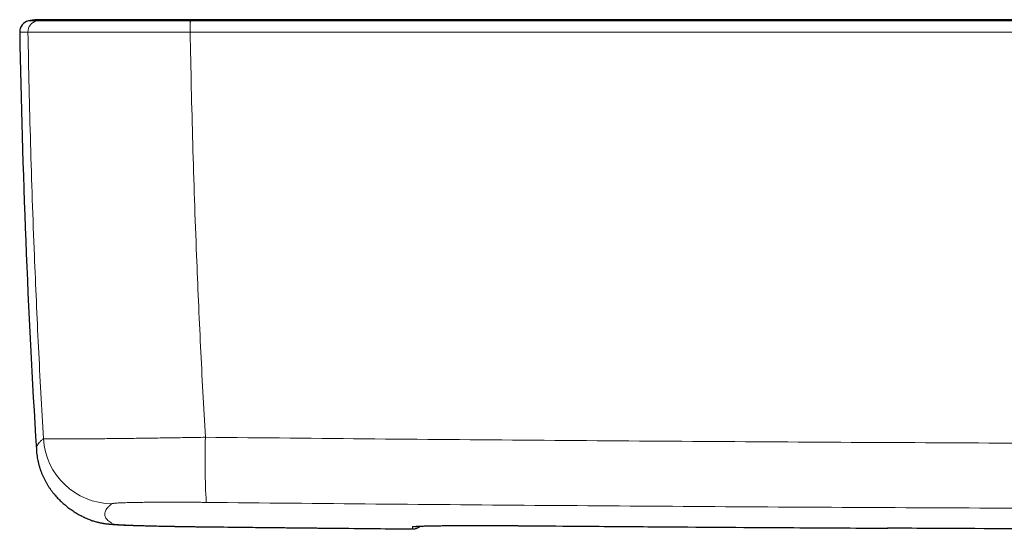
# Model space of a CAD drawing. Header units: millimetres. Extents: x 8 to 1132, y 12 to 2282.
# Tile 36 of 53: x 516 to 587, y 1615 to 1651. Entities that reach past the tile are written whole.
import ezdxf

# ---------------------------------------------------------------- set-up
doc = ezdxf.new("R2010")
doc.units = ezdxf.units.MM

msp = doc.modelspace()

# ---------------------------------------------------------------- linework, layer by layer
at = {"color": 7, "linetype": 'Continuous', "lineweight": 30}
for p, q in [((517.929, 1651.291), (517.91, 1651.291)), ((528.166, 1651.291), (528.155, 1651.291)), ((520.322, 1615.461), (520.293, 1615.476))]:
    msp.add_line(p, q, dxfattribs=at)
at = {"color": 8, "linetype": 'Continuous', "lineweight": 0}
for p, q in [((516.418, 1650.401), (516.418, 1650.401)), ((528.108, 1650.401), (528.119, 1650.401)), ((529.402, 1614.702), (529.4, 1614.701)), ((544.162, 1614.548), (544.162, 1614.55)), ((544.162, 1614.548), (544.162, 1614.548)), ((552.012, 1614.782), (552.012, 1614.782))]:
    msp.add_line(p, q, dxfattribs=at)
at = {"color": 7, "linetype": 'Continuous', "lineweight": 30}
for centre, radius, start, end in [((516.622, 1650.416), 0.8, 102.37724, 181.04881), ((1215.705, 1663.215), 700, 181.048943, 183.517059)]:
    msp.add_arc(centre, radius, start, end, dxfattribs=at)
at = {"color": 8, "linetype": 'Continuous', "lineweight": 0}
for centre, radius, start, end in [((517.218, 1650.416), 0.8, 102.46997, 181.06138), ((517.218, 1650.416), 0.8, 102.46885, 181.05948), ((541.341, 1650.535), 13.234, 177.13462, 180.58149), ((541.835, 1650.538), 13.716, 177.24633, 180.57177), ((522.527, 1621.368), 5.003, 183.49949, 269.27502), ((581.886, 1619.541), 52.698, 178.23755, 183.34714), ((522.626, 1619.891), 4.993, 242.51669, 269.37344), ((544.164, 1615.504), 0.8, 269.47338, 285.0365), ((544.169, 1615.348), 0.8, 269.47285, 311.55501), ((544.169, 1615.348), 0.8, 269.47, 311.57982)]:
    msp.add_arc(centre, radius, start, end, dxfattribs=at)
at = {"color": 7, "linetype": 'Continuous', "lineweight": 30}
for points, knots in [([(517.325, 1651.291), (517.301, 1651.291), (517.253, 1651.291), (517.166, 1651.288), (517.069, 1651.284), (516.961, 1651.276), (516.844, 1651.264), (516.717, 1651.247), (516.584, 1651.225), (516.495, 1651.206), (516.45, 1651.197)], [0, 0, 0, 0, 0.119979, 0.237618, 0.355139, 0.474745, 0.598499, 0.728222, 0.865443, 1, 1, 1, 1]), ([(517.908, 1651.291), (517.899, 1651.291), (517.881, 1651.291), (517.854, 1651.291), (517.826, 1651.291), (517.799, 1651.291), (517.771, 1651.291), (517.744, 1651.291), (517.716, 1651.291), (517.689, 1651.291), (517.662, 1651.291), (517.634, 1651.291), (517.608, 1651.291), (517.581, 1651.291), (517.555, 1651.291), (517.53, 1651.291), (517.506, 1651.291), (517.483, 1651.291), (517.46, 1651.291), (517.439, 1651.291), (517.42, 1651.291), (517.401, 1651.291), (517.385, 1651.291), (517.37, 1651.291), (517.357, 1651.291), (517.345, 1651.291), (517.336, 1651.291), (517.329, 1651.291), (517.326, 1651.291), (517.326, 1651.291), (517.327, 1651.291)], [0, 0, 0, 0, 0.023007, 0.046963, 0.071868, 0.097722, 0.124526, 0.151776, 0.179941, 0.209021, 0.239017, 0.27057, 0.303075, 0.336534, 0.370946, 0.406311, 0.44263, 0.479902, 0.518127, 0.557305, 0.597437, 0.638521, 0.680559, 0.723551, 0.767495, 0.816935, 0.867529, 0.919276, 0.972177, 1, 1, 1, 1]), ([(528.145, 1651.291), (527.977, 1651.291), (527.645, 1651.291), (527.154, 1651.291), (526.666, 1651.291), (526.179, 1651.291), (525.695, 1651.291), (525.22, 1651.291), (524.752, 1651.291), (524.267, 1651.291), (523.771, 1651.291), (523.272, 1651.291), (522.788, 1651.291), (522.316, 1651.291), (521.861, 1651.291), (521.427, 1651.291), (521.013, 1651.291), (520.62, 1651.291), (520.252, 1651.291), (519.909, 1651.291), (519.587, 1651.291), (519.289, 1651.291), (519.021, 1651.291), (518.779, 1651.291), (518.562, 1651.291), (518.375, 1651.291), (518.219, 1651.291), (518.094, 1651.291), (518, 1651.291), (517.935, 1651.291), (517.916, 1651.291), (517.907, 1651.291)], [0, 0, 0, 0, 0.03182, 0.062621, 0.093317, 0.12482, 0.156413, 0.187288, 0.218219, 0.249983, 0.286063, 0.321062, 0.356339, 0.392722, 0.428309, 0.463648, 0.499804, 0.535768, 0.570729, 0.60604, 0.642512, 0.678129, 0.713439, 0.749523, 0.785896, 0.821555, 0.856806, 0.891961, 0.927336, 0.963246, 1, 1, 1, 1]), ([(522.661, 1651.291), (522.627, 1651.291), (522.547, 1651.291), (522.47, 1651.291), (522.425, 1651.291)], [0, 0, 0, 0, 0.416855, 1, 1, 1, 1]), ([(526.17, 1651.291), (526.085, 1651.291), (525.818, 1651.291), (525.375, 1651.291), (524.992, 1651.291), (524.793, 1651.291), (524.768, 1651.291)], [0, 0, 0, 0, 0.176767, 0.559085, 0.945841, 1, 1, 1, 1]), ([(627.011, 1651.291), (626.348, 1651.291), (625.036, 1651.291), (623.089, 1651.291), (621.184, 1651.291), (619.321, 1651.291), (617.499, 1651.291), (615.752, 1651.291), (614.078, 1651.291), (612.476, 1651.291), (610.91, 1651.291), (609.382, 1651.291), (607.891, 1651.291), (606.437, 1651.291), (605.021, 1651.291), (603.642, 1651.291), (602.299, 1651.291), (601.002, 1651.291), (599.749, 1651.291), (598.539, 1651.291), (597.365, 1651.291), (596.221, 1651.291), (595.106, 1651.291), (594.022, 1651.291), (592.975, 1651.291), (591.964, 1651.291), (590.997, 1651.291), (590.072, 1651.291), (589.188, 1651.291), (588.341, 1651.291), (587.58, 1651.291), (586.901, 1651.291), (586.3, 1651.291), (585.723, 1651.291), (585.165, 1651.291), (584.551, 1651.291), (583.863, 1651.291), (583.081, 1651.291), (582.294, 1651.291), (581.504, 1651.291), (580.715, 1651.291), (579.894, 1651.291), (579.043, 1651.291), (578.161, 1651.291), (577.249, 1651.291), (576.272, 1651.291), (575.229, 1651.291), (574.118, 1651.291), (572.97, 1651.291), (571.784, 1651.291), (570.561, 1651.291), (569.301, 1651.291), (568.003, 1651.291), (566.668, 1651.291), (565.296, 1651.291), (563.895, 1651.291), (562.466, 1651.291), (561.009, 1651.291), (559.517, 1651.291), (557.978, 1651.291), (556.394, 1651.291), (554.763, 1651.291), (553.095, 1651.291), (551.389, 1651.291), (549.657, 1651.291), (547.898, 1651.291), (546.114, 1651.291), (544.294, 1651.291), (542.425, 1651.291), (540.506, 1651.291), (538.538, 1651.291), (536.532, 1651.291), (534.488, 1651.291), (532.407, 1651.291), (530.289, 1651.291), (528.864, 1651.291), (528.145, 1651.291)], [0, 0, 0, 0, 0.0201156, 0.039808, 0.0590772, 0.0779231, 0.0963459, 0.1143455, 0.1309289, 0.1471362, 0.1629673, 0.1784223, 0.1935011, 0.2082037, 0.2225302, 0.2364806, 0.2500549, 0.263253, 0.2758494, 0.2880829, 0.2999537, 0.3114617, 0.3228061, 0.3337745, 0.3443668, 0.354583, 0.3644231, 0.3737214, 0.3826569, 0.3912296, 0.3994396, 0.4057464, 0.411821, 0.4176635, 0.4232737, 0.4287604, 0.4362673, 0.444174, 0.4524805, 0.4601523, 0.4681362, 0.4764322, 0.4850403, 0.4939604, 0.5031927, 0.5127371, 0.5235963, 0.5348333, 0.5464478, 0.55844, 0.5708098, 0.5835573, 0.5966824, 0.6101852, 0.6240656, 0.6383237, 0.6526948, 0.6674301, 0.6825298, 0.6979938, 0.7141132, 0.7306104, 0.7474852, 0.7647378, 0.782368, 0.8000511, 0.8180985, 0.8365103, 0.8552865, 0.8748215, 0.894736, 0.9150298, 0.9357031, 0.9567559, 0.9781882, 1, 1, 1, 1]), ([(517.024, 1620.274), (517.027, 1620.232), (517.033, 1620.114), (517.055, 1619.921), (517.088, 1619.696), (517.13, 1619.474), (517.181, 1619.255), (517.241, 1619.04), (517.308, 1618.83), (517.383, 1618.625), (517.465, 1618.426), (517.553, 1618.233), (517.647, 1618.046), (517.746, 1617.865), (517.85, 1617.691), (517.959, 1617.523), (518.071, 1617.362), (518.188, 1617.206), (518.308, 1617.057), (518.431, 1616.913), (518.558, 1616.775), (518.687, 1616.642), (518.82, 1616.514), (518.955, 1616.391), (519.093, 1616.273), (519.234, 1616.159), (519.378, 1616.049), (519.526, 1615.943), (519.677, 1615.84), (519.832, 1615.741), (519.991, 1615.644), (520.146, 1615.555), (520.246, 1615.502), (520.293, 1615.477)], [0, 0, 0, 0, 0.015021, 0.042217, 0.069406, 0.0966, 0.123815, 0.151072, 0.178395, 0.20581, 0.233353, 0.26106, 0.288975, 0.317147, 0.345629, 0.37448, 0.403762, 0.433544, 0.463899, 0.494904, 0.526643, 0.559208, 0.592696, 0.627214, 0.662879, 0.699819, 0.738177, 0.778113, 0.819807, 0.863461, 0.909311, 0.957627, 1, 1, 1, 1]), ([(520.386, 1615.43), (520.413, 1615.416), (520.493, 1615.375), (520.625, 1615.315), (520.78, 1615.25), (520.929, 1615.194), (521.07, 1615.145), (521.202, 1615.104), (521.323, 1615.069), (521.435, 1615.04), (521.537, 1615.016), (521.632, 1614.995), (521.719, 1614.978), (521.801, 1614.963), (521.879, 1614.95), (521.953, 1614.938), (522.025, 1614.928), (522.097, 1614.919), (522.169, 1614.91), (522.245, 1614.902), (522.328, 1614.894), (522.425, 1614.885), (522.545, 1614.876), (522.682, 1614.866), (522.829, 1614.858), (522.971, 1614.85), (523.117, 1614.843), (523.268, 1614.836), (523.427, 1614.829), (523.589, 1614.823), (523.756, 1614.817), (523.928, 1614.811), (524.105, 1614.805), (524.287, 1614.799), (524.475, 1614.793), (524.667, 1614.788), (524.865, 1614.782), (525.069, 1614.777), (525.279, 1614.772), (525.495, 1614.767), (525.717, 1614.761), (525.943, 1614.756), (526.175, 1614.752), (526.411, 1614.747), (526.65, 1614.742), (526.893, 1614.738), (527.139, 1614.733), (527.386, 1614.729), (527.636, 1614.725), (527.886, 1614.721), (528.139, 1614.717), (528.394, 1614.714), (528.652, 1614.71), (528.913, 1614.707), (529.162, 1614.704), (529.325, 1614.702), (529.4, 1614.701)], [0, 0, 0, 0, 0.007691, 0.022452, 0.036681, 0.050246, 0.063033, 0.074974, 0.086078, 0.096422, 0.106137, 0.115378, 0.124317, 0.133134, 0.142012, 0.151089, 0.160582, 0.170738, 0.181862, 0.194364, 0.208858, 0.22641, 0.249368, 0.2796, 0.307476, 0.333197, 0.357381, 0.382926, 0.407389, 0.431155, 0.454444, 0.477381, 0.500043, 0.522478, 0.544719, 0.566793, 0.58859, 0.610478, 0.632405, 0.654369, 0.676362, 0.698373, 0.720387, 0.742384, 0.764345, 0.786252, 0.808087, 0.829831, 0.851468, 0.872982, 0.894375, 0.915933, 0.937645, 0.959418, 0.981218, 1, 1, 1, 1]), ([(529.4, 1614.702), (530.167, 1614.693), (532.931, 1614.661), (537.693, 1614.612), (541.846, 1614.569), (544.003, 1614.549), (544.162, 1614.548)], [0, 0, 0, 0, 0.155897, 0.561796, 0.967685, 1, 1, 1, 1]), ([(544.188, 1614.549), (544.193, 1614.549), (544.227, 1614.548), (544.288, 1614.556), (544.37, 1614.572), (544.448, 1614.596), (544.522, 1614.628), (544.59, 1614.665), (544.651, 1614.706), (544.686, 1614.737), (544.703, 1614.751)], [0, 0, 0, 0, 0.027654, 0.178848, 0.326641, 0.471193, 0.612576, 0.750787, 0.885752, 1, 1, 1, 1]), ([(544.334, 1614.729), (544.334, 1614.729), (544.333, 1614.729), (544.339, 1614.729), (544.353, 1614.731), (544.377, 1614.733), (544.411, 1614.736), (544.456, 1614.739), (544.511, 1614.742), (544.578, 1614.746), (544.656, 1614.749), (544.743, 1614.753), (544.841, 1614.756), (544.948, 1614.76), (545.063, 1614.763), (545.188, 1614.766), (545.32, 1614.769), (545.462, 1614.772), (545.612, 1614.775), (545.771, 1614.778), (545.938, 1614.78), (546.113, 1614.782), (546.294, 1614.785), (546.482, 1614.787), (546.676, 1614.788), (546.876, 1614.79), (547.084, 1614.791), (547.298, 1614.793), (547.518, 1614.794), (547.744, 1614.795), (547.975, 1614.795), (548.21, 1614.796), (548.45, 1614.796), (548.694, 1614.797), (548.942, 1614.796), (549.194, 1614.796), (549.449, 1614.796), (549.707, 1614.795), (549.969, 1614.794), (550.233, 1614.793), (550.499, 1614.792), (550.767, 1614.791), (551.037, 1614.789), (551.307, 1614.788), (551.578, 1614.786), (551.813, 1614.784), (551.958, 1614.783), (552.012, 1614.782)], [0, 0, 0, 0, 0.0036214, 0.0167382, 0.0317255, 0.0485638, 0.0672246, 0.0868019, 0.1076472, 0.1294289, 0.1518865, 0.1748052, 0.1980131, 0.2213717, 0.2447656, 0.2681162, 0.2914898, 0.3150736, 0.3388468, 0.3627495, 0.386723, 0.4107087, 0.434635, 0.4584507, 0.4821673, 0.5059894, 0.5299146, 0.5539139, 0.5779579, 0.602017, 0.6260528, 0.6500361, 0.6739381, 0.6978216, 0.7218377, 0.7458276, 0.7698041, 0.7937807, 0.8177695, 0.8417811, 0.8658294, 0.8898665, 0.9138026, 0.9377426, 0.9617195, 0.9857771, 1, 1, 1, 1]), ([(552.012, 1614.783), (554.664, 1614.761), (560.393, 1614.715), (569.197, 1614.654), (575.349, 1614.618), (578.425, 1614.601)], [0, 0, 0, 0, 0.30126, 0.650648, 1, 1, 1, 1]), ([(596.891, 1614.521), (596.263, 1614.523), (591.97, 1614.535), (585.811, 1614.562), (580.281, 1614.593), (578.415, 1614.603)], [0, 0, 0, 0, 0.102101, 0.696971, 1, 1, 1, 1])]:
    msp.add_open_spline(points, degree=3, knots=knots, dxfattribs=at)
at = {"color": 8, "linetype": 'Continuous', "lineweight": 0}
for points, knots in [([(517.045, 1651.197), (517.013, 1651.197), (516.91, 1651.197), (516.763, 1651.197), (516.621, 1651.197), (516.521, 1651.197), (516.46, 1651.197), (516.454, 1651.197), (516.45, 1651.197)], [0, 0, 0, 0, 0.081348, 0.266843, 0.452341, 0.63784, 0.823335, 1, 1, 1, 1]), ([(517.045, 1651.197), (517.153, 1651.218), (517.368, 1651.259), (517.657, 1651.288), (517.837, 1651.288), (517.907, 1651.288)], [0, 0, 0, 0, 0.3776491, 0.7574049, 1, 1, 1, 1]), ([(528.124, 1651.197), (528.124, 1651.197), (527.936, 1651.197), (527.561, 1651.197), (527, 1651.197), (526.442, 1651.197), (525.889, 1651.197), (525.319, 1651.197), (524.733, 1651.198), (524.135, 1651.198), (523.549, 1651.198), (522.978, 1651.198), (522.425, 1651.198), (521.89, 1651.198), (521.375, 1651.198), (520.88, 1651.198), (520.407, 1651.198), (519.959, 1651.198), (519.537, 1651.198), (519.143, 1651.198), (518.78, 1651.198), (518.451, 1651.198), (518.157, 1651.198), (517.896, 1651.198), (517.669, 1651.198), (517.474, 1651.198), (517.315, 1651.198), (517.199, 1651.198), (517.121, 1651.197), (517.07, 1651.197), (517.051, 1651.197), (517.045, 1651.197), (517.045, 1651.197)], [0, 0, 0, 0, 0.000003, 0.032793, 0.065642, 0.098512, 0.131362, 0.164152, 0.201239, 0.238444, 0.275708, 0.312972, 0.350177, 0.387266, 0.424769, 0.462303, 0.499806, 0.537678, 0.575643, 0.61364, 0.651605, 0.689476, 0.726604, 0.763848, 0.801152, 0.838455, 0.875699, 0.912826, 0.941878, 0.970944, 0.999997, 1, 1, 1, 1]), ([(517.045, 1651.197), (517.045, 1651.197), (517.045, 1651.197), (517.045, 1651.197), (517.045, 1651.197)], [0, 0, 0, 0, 0.005987, 1, 1, 1, 1]), ([(528.124, 1651.197), (528.127, 1651.218), (528.132, 1651.259), (528.139, 1651.288), (528.143, 1651.288), (528.145, 1651.288)], [0, 0, 0, 0, 0.376257, 0.754612, 1, 1, 1, 1]), ([(528.134, 1651.197), (528.131, 1651.197), (528.127, 1651.197), (528.124, 1651.197), (528.124, 1651.197)], [0, 0, 0, 0, 0.993961, 1, 1, 1, 1]), ([(627.011, 1651.197), (624.103, 1651.197), (618.287, 1651.197), (608.204, 1651.197), (596.763, 1651.197), (586.097, 1651.197), (575.431, 1651.197), (564.765, 1651.197), (552.26, 1651.197), (540.05, 1651.197), (532.106, 1651.197), (528.134, 1651.197)], [0, 0, 0, 0, 0.088223, 0.176447, 0.305888, 0.43533, 0.50005, 0.629492, 0.758933, 0.879467, 1, 1, 1, 1]), ([(515.823, 1650.401), (515.826, 1650.401), (515.832, 1650.401), (515.877, 1650.401), (515.939, 1650.401), (516.024, 1650.401), (516.132, 1650.401), (516.261, 1650.401), (516.366, 1650.401), (516.418, 1650.401)], [0, 0, 0, 0, 0.176668, 0.313876, 0.451085, 0.588293, 0.725528, 0.862764, 1, 1, 1, 1]), ([(516.418, 1650.401), (516.444, 1649.057), (516.496, 1646.369), (516.602, 1642.337), (516.729, 1638.307), (516.87, 1634.519), (517.02, 1630.972), (517.176, 1627.668), (517.345, 1624.364), (517.471, 1622.163), (517.533, 1621.063)], [0, 0, 0, 0, 0.1372708, 0.2745416, 0.4118467, 0.5491517, 0.6618543, 0.7745569, 0.8872785, 1, 1, 1, 1]), ([(516.418, 1650.401), (516.427, 1650.401), (516.444, 1650.4), (516.498, 1650.4), (516.581, 1650.4), (516.703, 1650.4), (516.871, 1650.399), (517.076, 1650.398), (517.316, 1650.398), (517.591, 1650.398), (517.901, 1650.397), (518.248, 1650.397), (518.632, 1650.397), (519.047, 1650.397), (519.492, 1650.396), (519.965, 1650.396), (520.464, 1650.396), (520.986, 1650.397), (521.53, 1650.397), (522.095, 1650.397), (522.678, 1650.397), (523.28, 1650.397), (523.898, 1650.398), (524.53, 1650.398), (525.148, 1650.399), (525.749, 1650.399), (526.333, 1650.399), (526.922, 1650.4), (527.514, 1650.4), (527.91, 1650.401), (528.108, 1650.401)], [0, 0, 0, 0, 0.029056, 0.058126, 0.087182, 0.124307, 0.161548, 0.198849, 0.23615, 0.273391, 0.310516, 0.348389, 0.386355, 0.424352, 0.462318, 0.500191, 0.537694, 0.575228, 0.612731, 0.649819, 0.687024, 0.724289, 0.761553, 0.798758, 0.835846, 0.868637, 0.901488, 0.934359, 0.96721, 1, 1, 1, 1]), ([(529.213, 1621.162), (529.152, 1622.254), (529.029, 1624.438), (528.864, 1627.717), (528.712, 1630.997), (528.565, 1634.526), (528.426, 1638.306), (528.301, 1642.336), (528.196, 1646.368), (528.144, 1649.057), (528.119, 1650.401)], [0, 0, 0, 0, 0.112233, 0.224466, 0.336717, 0.448969, 0.586709, 0.72445, 0.862225, 1, 1, 1, 1]), ([(528.119, 1650.401), (532.091, 1650.401), (540.037, 1650.401), (552.249, 1650.401), (564.756, 1650.401), (575.423, 1650.401), (586.091, 1650.401), (596.759, 1650.401), (608.202, 1650.401), (618.286, 1650.401), (624.103, 1650.401), (627.011, 1650.401)], [0, 0, 0, 0, 0.120533, 0.241067, 0.370508, 0.49995, 0.56467, 0.694112, 0.823553, 0.911777, 1, 1, 1, 1]), ([(517.533, 1621.063), (517.477, 1621.016), (517.364, 1620.922), (517.233, 1620.785), (517.132, 1620.651), (517.064, 1620.52), (517.024, 1620.394), (517.024, 1620.313), (517.024, 1620.274)], [0, 0, 0, 0, 0.167847, 0.335697, 0.503547, 0.671395, 0.839242, 1, 1, 1, 1]), ([(529.213, 1621.162), (528.993, 1621.158), (528.553, 1621.151), (527.895, 1621.14), (527.24, 1621.13), (526.589, 1621.12), (525.943, 1621.11), (525.308, 1621.101), (524.686, 1621.092), (524.079, 1621.084), (523.49, 1621.077), (522.92, 1621.07), (522.369, 1621.064), (521.84, 1621.059), (521.334, 1621.054), (520.855, 1621.05), (520.403, 1621.046), (519.981, 1621.044), (519.587, 1621.042), (519.224, 1621.04), (518.894, 1621.04), (518.597, 1621.04), (518.335, 1621.041), (518.11, 1621.043), (517.92, 1621.045), (517.766, 1621.048), (517.65, 1621.052), (517.567, 1621.057), (517.545, 1621.061), (517.533, 1621.063)], [0, 0, 0, 0, 0.036462, 0.072951, 0.109413, 0.146308, 0.183318, 0.220388, 0.257457, 0.294467, 0.331362, 0.36835, 0.405453, 0.442616, 0.479779, 0.516883, 0.553871, 0.590974, 0.628195, 0.665475, 0.702755, 0.739976, 0.777079, 0.814135, 0.851307, 0.888539, 0.925771, 0.962944, 1, 1, 1, 1]), ([(529.213, 1621.162), (533.286, 1621.122), (541.431, 1621.041), (553.649, 1620.939), (565.868, 1620.853), (578.088, 1620.782), (590.309, 1620.727), (602.53, 1620.687), (614.751, 1620.664), (626.972, 1620.656), (639.193, 1620.663), (651.414, 1620.687), (663.635, 1620.726), (675.862, 1620.781), (688.095, 1620.852), (700.334, 1620.939), (712.572, 1621.041), (720.731, 1621.122), (724.81, 1621.162)], [0, 0, 0, 0, 0.0624745, 0.1249494, 0.1874242, 0.2498988, 0.3123733, 0.3748482, 0.437323, 0.4997975, 0.5622721, 0.6247469, 0.6872218, 0.7496963, 0.8122721, 0.8748482, 0.9374242, 1, 1, 1, 1]), ([(522.571, 1614.898), (522.509, 1614.933), (522.384, 1615.003), (522.237, 1615.111), (522.118, 1615.222), (522.031, 1615.337), (521.975, 1615.454), (521.951, 1615.575), (521.957, 1615.699), (521.995, 1615.826), (522.064, 1615.956), (522.164, 1616.089), (522.294, 1616.225), (522.407, 1616.319), (522.464, 1616.366)], [0, 0, 0, 0, 0.083277, 0.166555, 0.249833, 0.333109, 0.416386, 0.499664, 0.582942, 0.666219, 0.749663, 0.833109, 0.916555, 1, 1, 1, 1]), ([(522.464, 1616.366), (522.472, 1616.37), (522.488, 1616.377), (522.553, 1616.389), (522.646, 1616.4), (522.771, 1616.41), (522.926, 1616.42), (523.111, 1616.429), (523.326, 1616.437), (523.569, 1616.445), (523.837, 1616.452), (524.131, 1616.458), (524.45, 1616.464), (524.791, 1616.468), (525.153, 1616.472), (525.535, 1616.475), (525.933, 1616.477), (526.348, 1616.478), (526.776, 1616.478), (527.218, 1616.478), (527.668, 1616.476), (528.099, 1616.474), (528.508, 1616.472), (528.892, 1616.468), (529.149, 1616.466), (529.278, 1616.465)], [0, 0, 0, 0, 0.044522, 0.089196, 0.133921, 0.178593, 0.223114, 0.267644, 0.312327, 0.357062, 0.401745, 0.446274, 0.490645, 0.535168, 0.579743, 0.624266, 0.668637, 0.712915, 0.757343, 0.801822, 0.846251, 0.890529, 0.92701, 0.963519, 1, 1, 1, 1]), ([(724.745, 1616.465), (720.675, 1616.424), (712.535, 1616.344), (700.325, 1616.243), (688.114, 1616.157), (675.902, 1616.087), (663.69, 1616.032), (651.477, 1615.993), (639.264, 1615.969), (627.051, 1615.961), (614.838, 1615.969), (602.625, 1615.993), (590.412, 1616.032), (578.193, 1616.086), (565.968, 1616.157), (553.737, 1616.243), (541.507, 1616.344), (533.354, 1616.424), (529.278, 1616.465)], [0, 0, 0, 0, 0.062475, 0.124949, 0.187424, 0.249899, 0.312374, 0.374848, 0.437323, 0.499798, 0.562272, 0.624747, 0.687222, 0.749697, 0.812272, 0.874848, 0.937424, 1, 1, 1, 1]), ([(529.402, 1614.702), (529.245, 1614.704), (528.93, 1614.707), (528.46, 1614.713), (527.995, 1614.72), (527.537, 1614.727), (527.089, 1614.735), (526.652, 1614.743), (526.229, 1614.751), (525.819, 1614.76), (525.427, 1614.769), (525.055, 1614.779), (524.704, 1614.788), (524.375, 1614.798), (524.07, 1614.808), (523.789, 1614.818), (523.535, 1614.828), (523.309, 1614.838), (523.112, 1614.847), (522.943, 1614.857), (522.804, 1614.867), (522.703, 1614.876), (522.635, 1614.884), (522.59, 1614.891), (522.577, 1614.896), (522.571, 1614.898)], [0, 0, 0, 0, 0.0446292, 0.0894106, 0.1342433, 0.179024, 0.2236526, 0.2682868, 0.3130744, 0.3579136, 0.4027005, 0.4473343, 0.4918626, 0.5365437, 0.5812765, 0.6259574, 0.6704855, 0.7149201, 0.7595065, 0.8041445, 0.8487311, 0.8931659, 0.9287686, 0.9643972, 1, 1, 1, 1]), ([(544.162, 1614.548), (541.702, 1614.572), (536.782, 1614.62), (531.862, 1614.675), (529.402, 1614.702)], [0, 0, 0, 0, 0.4999991, 1, 1, 1, 1]), ([(552.012, 1614.782), (551.866, 1614.784), (551.576, 1614.786), (551.141, 1614.789), (550.709, 1614.791), (550.25, 1614.794), (549.768, 1614.795), (549.265, 1614.796), (548.774, 1614.797), (548.299, 1614.796), (547.84, 1614.795), (547.401, 1614.794), (546.982, 1614.791), (546.586, 1614.788), (546.214, 1614.784), (545.869, 1614.78), (545.553, 1614.774), (545.266, 1614.769), (545.009, 1614.762), (544.784, 1614.755), (544.592, 1614.748), (544.434, 1614.74), (544.311, 1614.732), (544.222, 1614.723), (544.167, 1614.713), (544.16, 1614.707), (544.156, 1614.704)], [0, 0, 0, 0, 0.035309, 0.070672, 0.106035, 0.141343, 0.184167, 0.227137, 0.270157, 0.313127, 0.355951, 0.398797, 0.441789, 0.48483, 0.527822, 0.570667, 0.61349, 0.656459, 0.699478, 0.742447, 0.78527, 0.828118, 0.871113, 0.914157, 0.957152, 1, 1, 1, 1]), ([(544.156, 1614.704), (544.157, 1614.684), (544.158, 1614.645), (544.16, 1614.594), (544.161, 1614.562), (544.162, 1614.548)], [0, 0, 0, 0, 0.367479, 0.734957, 1, 1, 1, 1]), ([(578.415, 1614.603), (576.014, 1614.616), (569.346, 1614.651), (560.545, 1614.713), (554.145, 1614.765), (552.012, 1614.782)], [0, 0, 0, 0, 0.2727678, 0.7575896, 1, 1, 1, 1])]:
    msp.add_open_spline(points, degree=3, knots=knots, dxfattribs=at)

doc.saveas('drawing.dxf')
